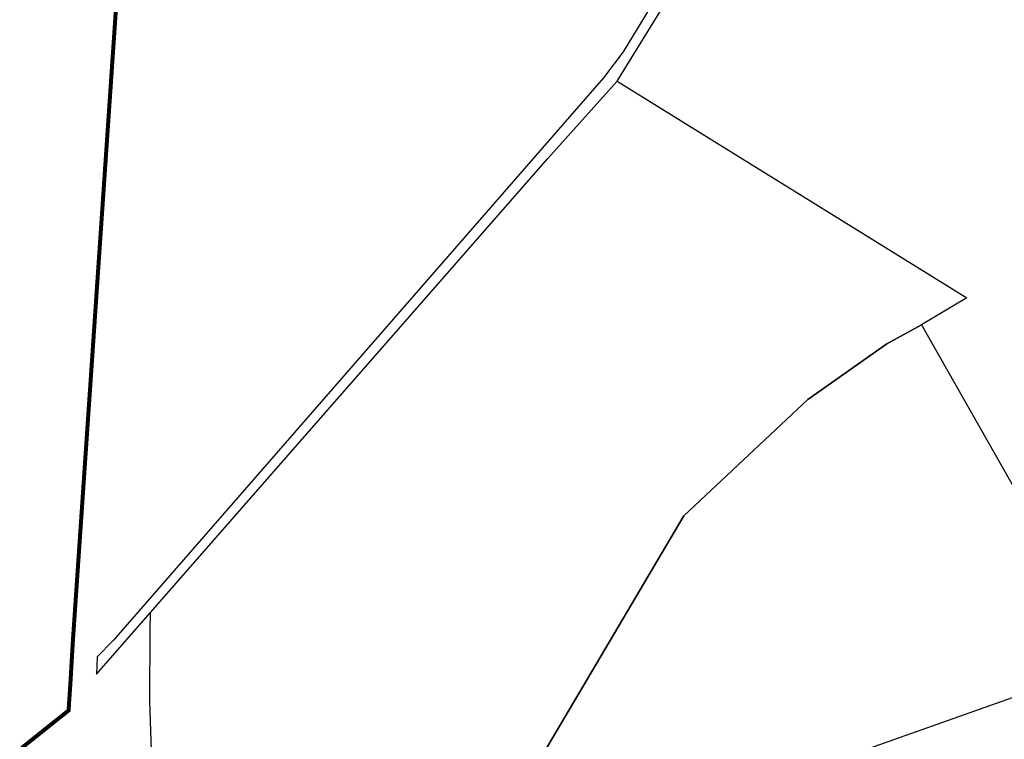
# Model space of a CAD drawing. Header units: metres. Extents: x 1943189 to 1944159, y 7204892 to 7205646.
# Tile 15 of 21: x 1943247 to 1943321, y 7205281 to 7205335. Entities that reach past the tile are written whole.
import ezdxf

# ---------------------------------------------------------------- set-up
doc = ezdxf.new("R2010")
doc.units = ezdxf.units.M
doc.header["$LTSCALE"] = 2
for name, pattern in [('CONTINU', [0]), ('PCI_LIEUDIT', [10, 4, -1.7, 0.45, -1.7, 0.45, -1.7]), ('PCI_SECTION', [23, 8, -2, 8, -2.25, 0.5, -2.25])]:
    doc.linetypes.add(name, pattern=pattern)
for name, color, linetype in [('1LIEUDIT', 7, 'PCI_LIEUDIT'), ('1PARCELLE', 150, 'Continuous'), ('1SECTION', 7, 'PCI_SECTION'), ('1SUBDSECT', 7, 'CONTINU'), ('1TRONFLUV', 7, 'CONTINU')]:
    doc.layers.add(name, color=color, linetype=linetype)

msp = doc.modelspace()

# ---------------------------------------------------------------- linework, layer by layer
at = {"layer": '1LIEUDIT', "ltscale": 0.5, "const_width": 0.3}
msp.add_lwpolyline([(1943254.71, 7205337.372), (1943251.38, 7205288.482), (1943251.2, 7205285.402), (1943251.06, 7205283.302), (1943247.54, 7205280.492)], dxfattribs=at)
at = {"layer": '1PARCELLE'}
for points in [[(1943315.09, 7205312.262), (1943312.49, 7205310.822), (1943306.56, 7205306.642), (1943297.24, 7205297.912), (1943284.42, 7205276.192), (1943280.39, 7205270.622), (1943272.08, 7205268.312), (1943269.24, 7205268.062), (1943267.13, 7205268.592), (1943265.05, 7205269.282), (1943263.63, 7205269.852), (1943262.19, 7205270.652), (1943260.82, 7205271.592), (1943259.56, 7205272.662), (1943259.09, 7205273.122), (1943257.96, 7205275.352), (1943257.33, 7205278.742), (1943257.17, 7205284.032), (1943257.19, 7205289.332), (1943257.22, 7205290.652), (1943287.04, 7205324.752), (1943292.24, 7205330.552), (1943318.48, 7205314.292), (1943315.09, 7205312.262)], [(1943315.09, 7205312.262), (1943315.81, 7205310.982), (1943323.02, 7205298.282), (1943329, 7205287.422), (1943329.23, 7205286.982), (1943321.89, 7205284.252), (1943279.5, 7205269.222), (1943280.39, 7205270.622), (1943284.42, 7205276.192), (1943297.24, 7205297.912), (1943306.56, 7205306.642), (1943312.49, 7205310.822), (1943315.09, 7205312.262)]]:
    msp.add_lwpolyline(points, close=True, dxfattribs=at)
at = {"layer": '1SECTION', "ltscale": 0.5, "const_width": 0.3}
msp.add_lwpolyline([(1943254.71, 7205337.372), (1943251.38, 7205288.482), (1943251.2, 7205285.402), (1943251.06, 7205283.302), (1943247.54, 7205280.492)], dxfattribs=at)
at = {"layer": '1SUBDSECT'}
msp.add_lwpolyline([(1943254.71, 7205337.372), (1943251.38, 7205288.482), (1943251.2, 7205285.402), (1943251.06, 7205283.302), (1943247.54, 7205280.492)], dxfattribs=at)
at = {"layer": '1TRONFLUV'}
msp.add_lwpolyline([(1943299.77, 7205344.422), (1943292.69, 7205332.762), (1943291.22, 7205330.802), (1943254.44, 7205288.592), (1943253.21, 7205287.322), (1943253.15, 7205286.032), (1943257.22, 7205290.652), (1943287.04, 7205324.752), (1943292.24, 7205330.552), (1943304.87, 7205351.052)], dxfattribs=at)

doc.saveas('drawing.dxf')
